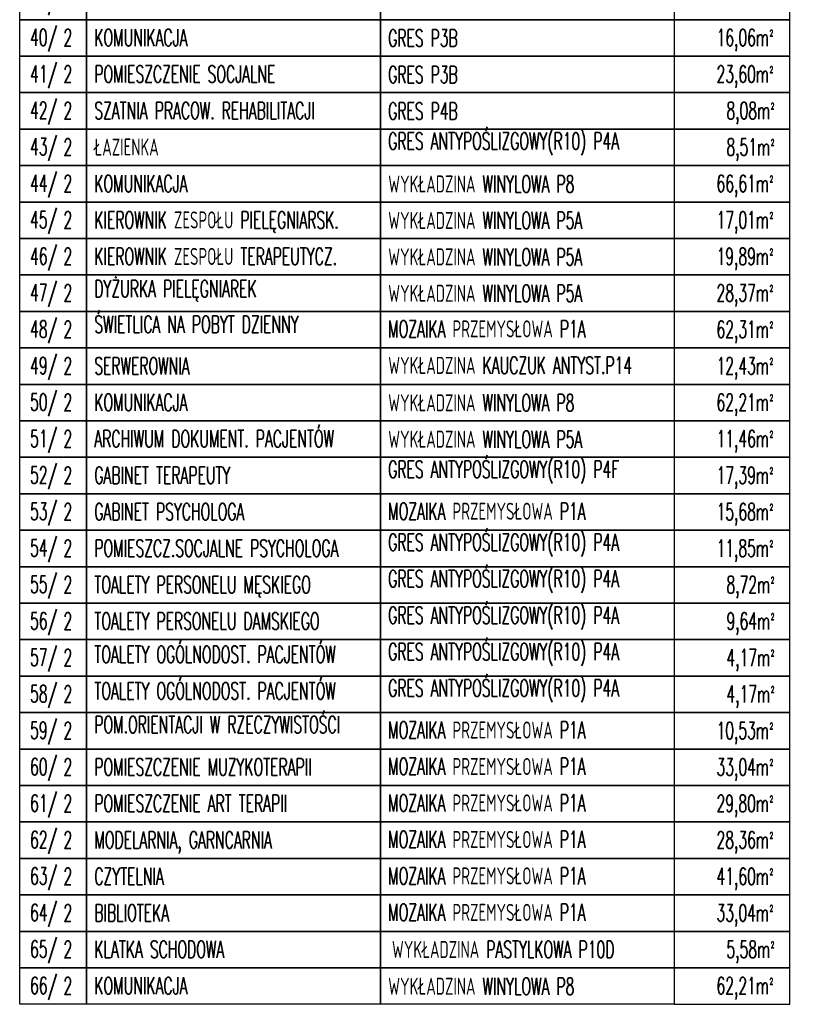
# Model space of a CAD drawing. Extents: x -7228 to 74941, y -112898 to 85621.
# Tile 228 of 256: x 45619 to 46394, y -8602 to -7630. Entities that reach past the tile are written whole.
import ezdxf
from ezdxf.enums import TextEntityAlignment as Align

# ---------------------------------------------------------------- set-up
doc = ezdxf.new("R2010")
doc.units = 0
doc.layers.get('0').update_dxf_attribs({"color": 101, "linetype": 'CONTINUOUS'})
doc.layers.add('Opis-pom', color=6, linetype='CONTINUOUS')
doc.layers.add('Opis_pom_ramka', color=6, linetype='CONTINUOUS')
doc.styles.add('KA wymiar', font='romans.shx', dxfattribs={"width": 0.6})

# ---------------------------------------------------------------- blocks, each defined once
blk = doc.blocks.new('_opis_pom_metka')
at = {"layer": 'Opis_pom_ramka'}
blk.add_lwpolyline([(-33.13, 0), (32.87, 0), (32.87, -36), (-33.13, -36)], close=True, dxfattribs=at)
at = {"style": 'KA wymiar', "width": 0.6}
blk.add_attdef('KO/', text='', height=16.8, dxfattribs=at).set_placement((3.45, -25.87), align=Align.RIGHT)
blk.add_attdef('NR', (3.8, -26.16), '', height=16.8, dxfattribs=at)

msp = doc.modelspace()

# ---------------------------------------------------------------- linework, layer by layer
at = {"layer": 'Opis_pom_ramka'}
for points in [[(45685.383, -7594.356), (45975.311, -7594.356), (45975.311, -7630.356), (45685.383, -7630.356)], [(45975.311, -7594.356), (46265.24, -7594.356), (46265.24, -7630.356), (45975.311, -7630.356)], [(46265.24, -7630.356), (46379.41, -7630.356), (46379.41, -7594.356), (46265.24, -7594.356)], [(45685.383, -7630.356), (45975.311, -7630.356), (45975.311, -7666.356), (45685.383, -7666.356)], [(45975.311, -7630.356), (46265.24, -7630.356), (46265.24, -7666.356), (45975.311, -7666.356)], [(46265.24, -7666.356), (46379.41, -7666.356), (46379.41, -7630.356), (46265.24, -7630.356)], [(45685.383, -7666.356), (45975.311, -7666.356), (45975.311, -7702.356), (45685.383, -7702.356)], [(45975.311, -7666.356), (46265.24, -7666.356), (46265.24, -7702.356), (45975.311, -7702.356)], [(46265.24, -7702.356), (46379.41, -7702.356), (46379.41, -7666.356), (46265.24, -7666.356)], [(45685.383, -7702.356), (45975.311, -7702.356), (45975.311, -7738.356), (45685.383, -7738.356)], [(45975.311, -7702.356), (46265.24, -7702.356), (46265.24, -7738.356), (45975.311, -7738.356)], [(46265.24, -7738.356), (46379.41, -7738.356), (46379.41, -7702.356), (46265.24, -7702.356)], [(45685.383, -7738.356), (45975.311, -7738.356), (45975.311, -7774.356), (45685.383, -7774.356)], [(45975.311, -7738.356), (46265.24, -7738.356), (46265.24, -7774.356), (45975.311, -7774.356)], [(46265.24, -7774.356), (46379.41, -7774.356), (46379.41, -7738.356), (46265.24, -7738.356)], [(45685.383, -7774.356), (45975.311, -7774.356), (45975.311, -7810.356), (45685.383, -7810.356)], [(45975.311, -7774.356), (46265.24, -7774.356), (46265.24, -7810.356), (45975.311, -7810.356)], [(46265.24, -7810.356), (46379.41, -7810.356), (46379.41, -7774.356), (46265.24, -7774.356)], [(45685.383, -7810.356), (45975.311, -7810.356), (45975.311, -7846.356), (45685.383, -7846.356)], [(45975.311, -7810.356), (46265.24, -7810.356), (46265.24, -7846.356), (45975.311, -7846.356)], [(46265.24, -7846.356), (46379.41, -7846.356), (46379.41, -7810.356), (46265.24, -7810.356)], [(45685.383, -7846.356), (45975.311, -7846.356), (45975.311, -7882.356), (45685.383, -7882.356)], [(45975.311, -7846.356), (46265.24, -7846.356), (46265.24, -7882.356), (45975.311, -7882.356)], [(46265.24, -7882.356), (46379.41, -7882.356), (46379.41, -7846.356), (46265.24, -7846.356)], [(45685.383, -7882.356), (45975.311, -7882.356), (45975.311, -7918.356), (45685.383, -7918.356)], [(45975.311, -7882.356), (46265.24, -7882.356), (46265.24, -7918.356), (45975.311, -7918.356)], [(46265.24, -7918.356), (46379.41, -7918.356), (46379.41, -7882.356), (46265.24, -7882.356)], [(45685.383, -7918.356), (45975.311, -7918.356), (45975.311, -7954.356), (45685.383, -7954.356)], [(45975.311, -7918.356), (46265.24, -7918.356), (46265.24, -7954.356), (45975.311, -7954.356)], [(46265.24, -7954.356), (46379.41, -7954.356), (46379.41, -7918.356), (46265.24, -7918.356)], [(45685.383, -7954.356), (45975.311, -7954.356), (45975.311, -7990.356), (45685.383, -7990.356)], [(45975.311, -7954.356), (46265.24, -7954.356), (46265.24, -7990.356), (45975.311, -7990.356)], [(46265.24, -7990.356), (46379.41, -7990.356), (46379.41, -7954.356), (46265.24, -7954.356)], [(45685.383, -7990.356), (45975.311, -7990.356), (45975.311, -8026.356), (45685.383, -8026.356)], [(45975.311, -7990.356), (46265.24, -7990.356), (46265.24, -8026.356), (45975.311, -8026.356)], [(46265.24, -8026.356), (46379.41, -8026.356), (46379.41, -7990.356), (46265.24, -7990.356)], [(45685.383, -8026.356), (45975.311, -8026.356), (45975.311, -8062.356), (45685.383, -8062.356)], [(45975.311, -8026.356), (46265.24, -8026.356), (46265.24, -8062.356), (45975.311, -8062.356)], [(46265.24, -8062.356), (46379.41, -8062.356), (46379.41, -8026.356), (46265.24, -8026.356)], [(45685.383, -8062.356), (45975.311, -8062.356), (45975.311, -8098.356), (45685.383, -8098.356)], [(45975.311, -8062.356), (46265.24, -8062.356), (46265.24, -8098.356), (45975.311, -8098.356)], [(46265.24, -8098.356), (46379.41, -8098.356), (46379.41, -8062.356), (46265.24, -8062.356)], [(45685.383, -8098.356), (45975.311, -8098.356), (45975.311, -8134.356), (45685.383, -8134.356)], [(45975.311, -8098.356), (46265.24, -8098.356), (46265.24, -8134.356), (45975.311, -8134.356)], [(46265.24, -8134.356), (46379.41, -8134.356), (46379.41, -8098.356), (46265.24, -8098.356)], [(45685.383, -8134.356), (45975.311, -8134.356), (45975.311, -8170.356), (45685.383, -8170.356)], [(45975.311, -8134.356), (46265.24, -8134.356), (46265.24, -8170.356), (45975.311, -8170.356)], [(46265.24, -8170.356), (46379.41, -8170.356), (46379.41, -8134.356), (46265.24, -8134.356)], [(45685.383, -8170.356), (45975.311, -8170.356), (45975.311, -8206.356), (45685.383, -8206.356)], [(45975.311, -8170.356), (46265.24, -8170.356), (46265.24, -8206.356), (45975.311, -8206.356)], [(46265.24, -8206.356), (46379.41, -8206.356), (46379.41, -8170.356), (46265.24, -8170.356)], [(45685.383, -8206.356), (45975.311, -8206.356), (45975.311, -8242.356), (45685.383, -8242.356)], [(45975.311, -8206.356), (46265.24, -8206.356), (46265.24, -8242.356), (45975.311, -8242.356)], [(46265.24, -8242.356), (46379.41, -8242.356), (46379.41, -8206.356), (46265.24, -8206.356)], [(45685.383, -8242.356), (45975.311, -8242.356), (45975.311, -8278.356), (45685.383, -8278.356)], [(45975.311, -8242.356), (46265.24, -8242.356), (46265.24, -8278.356), (45975.311, -8278.356)], [(46265.24, -8278.356), (46379.41, -8278.356), (46379.41, -8242.356), (46265.24, -8242.356)], [(45685.383, -8278.356), (45975.311, -8278.356), (45975.311, -8314.356), (45685.383, -8314.356)], [(45975.311, -8278.356), (46265.24, -8278.356), (46265.24, -8314.356), (45975.311, -8314.356)], [(46265.24, -8314.356), (46379.41, -8314.356), (46379.41, -8278.356), (46265.24, -8278.356)], [(45685.383, -8314.356), (45975.311, -8314.356), (45975.311, -8350.356), (45685.383, -8350.356)], [(45975.311, -8314.356), (46265.24, -8314.356), (46265.24, -8350.356), (45975.311, -8350.356)], [(46265.24, -8350.356), (46379.41, -8350.356), (46379.41, -8314.356), (46265.24, -8314.356)], [(45685.383, -8350.356), (45975.311, -8350.356), (45975.311, -8386.356), (45685.383, -8386.356)], [(45975.311, -8350.356), (46265.24, -8350.356), (46265.24, -8386.356), (45975.311, -8386.356)], [(46265.24, -8386.356), (46379.41, -8386.356), (46379.41, -8350.356), (46265.24, -8350.356)], [(45685.383, -8386.356), (45975.311, -8386.356), (45975.311, -8422.356), (45685.383, -8422.356)], [(45975.311, -8386.356), (46265.24, -8386.356), (46265.24, -8422.356), (45975.311, -8422.356)], [(46265.24, -8422.356), (46379.41, -8422.356), (46379.41, -8386.356), (46265.24, -8386.356)], [(45685.383, -8422.356), (45975.311, -8422.356), (45975.311, -8458.356), (45685.383, -8458.356)], [(45975.311, -8422.356), (46265.24, -8422.356), (46265.24, -8458.356), (45975.311, -8458.356)], [(46265.24, -8458.356), (46379.41, -8458.356), (46379.41, -8422.356), (46265.24, -8422.356)], [(45685.383, -8458.356), (45975.311, -8458.356), (45975.311, -8494.356), (45685.383, -8494.356)], [(45975.311, -8458.356), (46265.24, -8458.356), (46265.24, -8494.356), (45975.311, -8494.356)], [(46265.24, -8494.356), (46379.41, -8494.356), (46379.41, -8458.356), (46265.24, -8458.356)], [(45685.383, -8494.356), (45975.311, -8494.356), (45975.311, -8530.356), (45685.383, -8530.356)], [(45975.311, -8494.356), (46265.24, -8494.356), (46265.24, -8530.356), (45975.311, -8530.356)], [(46265.24, -8530.356), (46379.41, -8530.356), (46379.41, -8494.356), (46265.24, -8494.356)], [(45685.383, -8530.356), (45975.311, -8530.356), (45975.311, -8566.356), (45685.383, -8566.356)], [(45975.311, -8530.356), (46265.24, -8530.356), (46265.24, -8566.356), (45975.311, -8566.356)], [(46265.24, -8566.356), (46379.41, -8566.356), (46379.41, -8530.356), (46265.24, -8530.356)], [(45685.383, -8566.356), (45975.311, -8566.356), (45975.311, -8602.356), (45685.383, -8602.356)], [(45975.311, -8566.356), (46265.24, -8566.356), (46265.24, -8602.356), (45975.311, -8602.356)], [(46265.24, -8602.356), (46379.41, -8602.356), (46379.41, -8566.356), (46265.24, -8566.356)]]:
    msp.add_lwpolyline(points, close=True, dxfattribs=at)

# ---------------------------------------------------------------- block references
at = {"layer": 'Opis-pom'}
ref = msp.add_blockref('_opis_pom_metka', (45652.51, -7594.356), dxfattribs=at)
ref.add_attrib('KO/', '39/', dxfattribs={"layer": '0', "height": 16.8, "style": 'KA wymiar', "width": 0.6}).set_placement((45656.431, -7620.224), align=Align.RIGHT)
ref.add_attrib('NR', '2', (45662.57, -7620.52), dxfattribs={"layer": '0', "height": 16.8, "style": 'KA wymiar', "width": 0.6})
ref = msp.add_blockref('_opis_pom_metka', (45652.51, -7630.356), dxfattribs=at)
ref.add_attrib('KO/', '40/', dxfattribs={"layer": '0', "height": 16.8, "style": 'KA wymiar', "width": 0.6}).set_placement((45656.431, -7656.224), align=Align.RIGHT)
ref.add_attrib('NR', '2', (45662.57, -7656.52), dxfattribs={"layer": '0', "height": 16.8, "style": 'KA wymiar', "width": 0.6})
ref = msp.add_blockref('_opis_pom_metka', (45652.51, -7666.356), dxfattribs=at)
ref.add_attrib('KO/', '41/', dxfattribs={"layer": '0', "height": 16.8, "style": 'KA wymiar', "width": 0.6}).set_placement((45656.431, -7692.224), align=Align.RIGHT)
ref.add_attrib('NR', '2', (45662.57, -7692.52), dxfattribs={"layer": '0', "height": 16.8, "style": 'KA wymiar', "width": 0.6})
ref = msp.add_blockref('_opis_pom_metka', (45652.51, -7702.356), dxfattribs=at)
ref.add_attrib('KO/', '42/', dxfattribs={"layer": '0', "height": 16.8, "style": 'KA wymiar', "width": 0.6}).set_placement((45656.431, -7728.224), align=Align.RIGHT)
ref.add_attrib('NR', '2', (45662.57, -7728.52), dxfattribs={"layer": '0', "height": 16.8, "style": 'KA wymiar', "width": 0.6})
ref = msp.add_blockref('_opis_pom_metka', (45652.51, -7738.356), dxfattribs=at)
ref.add_attrib('KO/', '43/', dxfattribs={"layer": '0', "height": 16.8, "style": 'KA wymiar', "width": 0.6}).set_placement((45656.431, -7764.224), align=Align.RIGHT)
ref.add_attrib('NR', '2', (45662.57, -7764.52), dxfattribs={"layer": '0', "height": 16.8, "style": 'KA wymiar', "width": 0.6})
ref = msp.add_blockref('_opis_pom_metka', (45652.51, -7774.356), dxfattribs=at)
ref.add_attrib('KO/', '44/', dxfattribs={"layer": '0', "height": 16.8, "style": 'KA wymiar', "width": 0.6}).set_placement((45656.431, -7800.224), align=Align.RIGHT)
ref.add_attrib('NR', '2', (45662.57, -7800.52), dxfattribs={"layer": '0', "height": 16.8, "style": 'KA wymiar', "width": 0.6})
ref = msp.add_blockref('_opis_pom_metka', (45652.51, -7810.356), dxfattribs=at)
ref.add_attrib('KO/', '45/', dxfattribs={"layer": '0', "height": 16.8, "style": 'KA wymiar', "width": 0.6}).set_placement((45656.431, -7836.224), align=Align.RIGHT)
ref.add_attrib('NR', '2', (45662.57, -7836.52), dxfattribs={"layer": '0', "height": 16.8, "style": 'KA wymiar', "width": 0.6})
ref = msp.add_blockref('_opis_pom_metka', (45652.51, -7846.356), dxfattribs=at)
ref.add_attrib('KO/', '46/', dxfattribs={"layer": '0', "height": 16.8, "style": 'KA wymiar', "width": 0.6}).set_placement((45656.431, -7872.224), align=Align.RIGHT)
ref.add_attrib('NR', '2', (45662.57, -7872.52), dxfattribs={"layer": '0', "height": 16.8, "style": 'KA wymiar', "width": 0.6})
ref = msp.add_blockref('_opis_pom_metka', (45652.51, -7882.356), dxfattribs=at)
ref.add_attrib('KO/', '47/', dxfattribs={"layer": '0', "height": 16.8, "style": 'KA wymiar', "width": 0.6}).set_placement((45656.431, -7908.224), align=Align.RIGHT)
ref.add_attrib('NR', '2', (45662.57, -7908.52), dxfattribs={"layer": '0', "height": 16.8, "style": 'KA wymiar', "width": 0.6})
ref = msp.add_blockref('_opis_pom_metka', (45652.51, -7918.356), dxfattribs=at)
ref.add_attrib('KO/', '48/', dxfattribs={"layer": '0', "height": 16.8, "style": 'KA wymiar', "width": 0.6}).set_placement((45656.431, -7944.224), align=Align.RIGHT)
ref.add_attrib('NR', '2', (45662.57, -7944.52), dxfattribs={"layer": '0', "height": 16.8, "style": 'KA wymiar', "width": 0.6})
ref = msp.add_blockref('_opis_pom_metka', (45652.51, -7954.356), dxfattribs=at)
ref.add_attrib('KO/', '49/', dxfattribs={"layer": '0', "height": 16.8, "style": 'KA wymiar', "width": 0.6}).set_placement((45656.431, -7980.224), align=Align.RIGHT)
ref.add_attrib('NR', '2', (45662.57, -7980.52), dxfattribs={"layer": '0', "height": 16.8, "style": 'KA wymiar', "width": 0.6})
ref = msp.add_blockref('_opis_pom_metka', (45652.51, -7990.356), dxfattribs=at)
ref.add_attrib('KO/', '50/', dxfattribs={"layer": '0', "height": 16.8, "style": 'KA wymiar', "width": 0.6}).set_placement((45656.431, -8016.224), align=Align.RIGHT)
ref.add_attrib('NR', '2', (45662.57, -8016.52), dxfattribs={"layer": '0', "height": 16.8, "style": 'KA wymiar', "width": 0.6})
ref = msp.add_blockref('_opis_pom_metka', (45652.51, -8026.356), dxfattribs=at)
ref.add_attrib('KO/', '51/', dxfattribs={"layer": '0', "height": 16.8, "style": 'KA wymiar', "width": 0.6}).set_placement((45656.431, -8052.224), align=Align.RIGHT)
ref.add_attrib('NR', '2', (45662.57, -8052.52), dxfattribs={"layer": '0', "height": 16.8, "style": 'KA wymiar', "width": 0.6})
ref = msp.add_blockref('_opis_pom_metka', (45652.51, -8062.356), dxfattribs=at)
ref.add_attrib('KO/', '52/', dxfattribs={"layer": '0', "height": 16.8, "style": 'KA wymiar', "width": 0.6}).set_placement((45656.431, -8088.224), align=Align.RIGHT)
ref.add_attrib('NR', '2', (45662.57, -8088.52), dxfattribs={"layer": '0', "height": 16.8, "style": 'KA wymiar', "width": 0.6})
ref = msp.add_blockref('_opis_pom_metka', (45652.51, -8098.356), dxfattribs=at)
ref.add_attrib('KO/', '53/', dxfattribs={"layer": '0', "height": 16.8, "style": 'KA wymiar', "width": 0.6}).set_placement((45656.431, -8124.224), align=Align.RIGHT)
ref.add_attrib('NR', '2', (45662.57, -8124.52), dxfattribs={"layer": '0', "height": 16.8, "style": 'KA wymiar', "width": 0.6})
ref = msp.add_blockref('_opis_pom_metka', (45652.51, -8134.356), dxfattribs=at)
ref.add_attrib('KO/', '54/', dxfattribs={"layer": '0', "height": 16.8, "style": 'KA wymiar', "width": 0.6}).set_placement((45656.431, -8160.224), align=Align.RIGHT)
ref.add_attrib('NR', '2', (45662.57, -8160.52), dxfattribs={"layer": '0', "height": 16.8, "style": 'KA wymiar', "width": 0.6})
ref = msp.add_blockref('_opis_pom_metka', (45652.51, -8170.356), dxfattribs=at)
ref.add_attrib('KO/', '55/', dxfattribs={"layer": '0', "height": 16.8, "style": 'KA wymiar', "width": 0.6}).set_placement((45656.431, -8196.224), align=Align.RIGHT)
ref.add_attrib('NR', '2', (45662.57, -8196.52), dxfattribs={"layer": '0', "height": 16.8, "style": 'KA wymiar', "width": 0.6})
ref = msp.add_blockref('_opis_pom_metka', (45652.51, -8206.356), dxfattribs=at)
ref.add_attrib('KO/', '56/', dxfattribs={"layer": '0', "height": 16.8, "style": 'KA wymiar', "width": 0.6}).set_placement((45656.431, -8232.224), align=Align.RIGHT)
ref.add_attrib('NR', '2', (45662.57, -8232.52), dxfattribs={"layer": '0', "height": 16.8, "style": 'KA wymiar', "width": 0.6})
ref = msp.add_blockref('_opis_pom_metka', (45652.51, -8242.356), dxfattribs=at)
ref.add_attrib('KO/', '57/', dxfattribs={"layer": '0', "height": 16.8, "style": 'KA wymiar', "width": 0.6}).set_placement((45656.431, -8268.224), align=Align.RIGHT)
ref.add_attrib('NR', '2', (45662.57, -8268.52), dxfattribs={"layer": '0', "height": 16.8, "style": 'KA wymiar', "width": 0.6})
ref = msp.add_blockref('_opis_pom_metka', (45652.51, -8278.356), dxfattribs=at)
ref.add_attrib('KO/', '58/', dxfattribs={"layer": '0', "height": 16.8, "style": 'KA wymiar', "width": 0.6}).set_placement((45656.431, -8304.224), align=Align.RIGHT)
ref.add_attrib('NR', '2', (45662.57, -8304.52), dxfattribs={"layer": '0', "height": 16.8, "style": 'KA wymiar', "width": 0.6})
ref = msp.add_blockref('_opis_pom_metka', (45652.51, -8314.356), dxfattribs=at)
ref.add_attrib('KO/', '59/', dxfattribs={"layer": '0', "height": 16.8, "style": 'KA wymiar', "width": 0.6}).set_placement((45656.431, -8340.224), align=Align.RIGHT)
ref.add_attrib('NR', '2', (45662.57, -8340.52), dxfattribs={"layer": '0', "height": 16.8, "style": 'KA wymiar', "width": 0.6})
ref = msp.add_blockref('_opis_pom_metka', (45652.51, -8350.356), dxfattribs=at)
ref.add_attrib('KO/', '60/', dxfattribs={"layer": '0', "height": 16.8, "style": 'KA wymiar', "width": 0.6}).set_placement((45656.431, -8376.224), align=Align.RIGHT)
ref.add_attrib('NR', '2', (45662.57, -8376.52), dxfattribs={"layer": '0', "height": 16.8, "style": 'KA wymiar', "width": 0.6})
ref = msp.add_blockref('_opis_pom_metka', (45652.51, -8386.356), dxfattribs=at)
ref.add_attrib('KO/', '61/', dxfattribs={"layer": '0', "height": 16.8, "style": 'KA wymiar', "width": 0.6}).set_placement((45656.431, -8412.224), align=Align.RIGHT)
ref.add_attrib('NR', '2', (45662.57, -8412.52), dxfattribs={"layer": '0', "height": 16.8, "style": 'KA wymiar', "width": 0.6})
ref = msp.add_blockref('_opis_pom_metka', (45652.51, -8422.356), dxfattribs=at)
ref.add_attrib('KO/', '62/', dxfattribs={"layer": '0', "height": 16.8, "style": 'KA wymiar', "width": 0.6}).set_placement((45656.431, -8448.224), align=Align.RIGHT)
ref.add_attrib('NR', '2', (45662.57, -8448.52), dxfattribs={"layer": '0', "height": 16.8, "style": 'KA wymiar', "width": 0.6})
ref = msp.add_blockref('_opis_pom_metka', (45652.51, -8458.356), dxfattribs=at)
ref.add_attrib('KO/', '63/', dxfattribs={"layer": '0', "height": 16.8, "style": 'KA wymiar', "width": 0.6}).set_placement((45656.431, -8484.224), align=Align.RIGHT)
ref.add_attrib('NR', '2', (45662.57, -8484.52), dxfattribs={"layer": '0', "height": 16.8, "style": 'KA wymiar', "width": 0.6})
ref = msp.add_blockref('_opis_pom_metka', (45652.51, -8494.356), dxfattribs=at)
ref.add_attrib('KO/', '64/', dxfattribs={"layer": '0', "height": 16.8, "style": 'KA wymiar', "width": 0.6}).set_placement((45656.431, -8520.224), align=Align.RIGHT)
ref.add_attrib('NR', '2', (45662.57, -8520.52), dxfattribs={"layer": '0', "height": 16.8, "style": 'KA wymiar', "width": 0.6})
ref = msp.add_blockref('_opis_pom_metka', (45652.51, -8530.356), dxfattribs=at)
ref.add_attrib('KO/', '65/', dxfattribs={"layer": '0', "height": 16.8, "style": 'KA wymiar', "width": 0.6}).set_placement((45656.431, -8556.224), align=Align.RIGHT)
ref.add_attrib('NR', '2', (45662.57, -8556.52), dxfattribs={"layer": '0', "height": 16.8, "style": 'KA wymiar', "width": 0.6})
ref = msp.add_blockref('_opis_pom_metka', (45652.51, -8566.356), dxfattribs=at)
ref.add_attrib('KO/', '66/', dxfattribs={"layer": '0', "height": 16.8, "style": 'KA wymiar', "width": 0.6}).set_placement((45656.431, -8592.224), align=Align.RIGHT)
ref.add_attrib('NR', '2', (45662.57, -8592.52), dxfattribs={"layer": '0', "height": 16.8, "style": 'KA wymiar', "width": 0.6})

# ---------------------------------------------------------------- texts
at = {"layer": 'Opis-pom', "width": 2040.62113, "attachment_point": 1, "style": 'KA wymiar'}
for s, insert, char_height in [('KOMUNIKACJA', (45693.052, -7639.681), 16.78496), ('GRES P3B', (45982.981, -7640.158), 16.785), ('16,06m{\\fISOCPEUR|b0|i0|c238|p34;²}', (46306.945, -7639.681), 16.78496), ('POMIESZCZENIE SOCJALNE', (45693.052, -7675.681), 16.78496), ('GRES P3B', (45982.981, -7676.158), 16.785), ('23,60m{\\fISOCPEUR|b0|i0|c238|p34;²}', (46306.945, -7675.681), 16.78496), ('SZATNIA PRACOW. REHABILITACJI', (45693.052, -7711.681), 16.78496), ('GRES P4B', (45982.981, -7712.158), 16.785), ('8,08m{\\fISOCPEUR|b0|i0|c238|p34;²}', (46316.731, -7711.681), 16.78496), ('ŁAZIENKA', (45693.052, -7747.681), 16.785), ('GRES ANTYPOŚLIZGOWY(R10) P4A', (45982.981, -7741.819), 16.78496), ('8,51m{\\fISOCPEUR|b0|i0|c238|p34;²}', (46316.731, -7747.681), 16.78496), ('KOMUNIKACJA', (45693.052, -7783.681), 16.78496), ('WYKŁADZINA WINYLOWA P8', (45982.981, -7784.158), 16.78496), ('66,61m{\\fISOCPEUR|b0|i0|c238|p34;²}', (46306.945, -7783.681), 16.78496), ('KIEROWNIK ZESPOŁU PIELĘGNIARSK.', (45693.052, -7819.681), 16.78496), ('WYKŁADZINA WINYLOWA P5A', (45982.981, -7820.091), 16.78496), ('17,01m{\\fISOCPEUR|b0|i0|c238|p34;²}', (46306.945, -7819.681), 16.78496), ('KIEROWNIK ZESPOŁU TERAPEUTYCZ.', (45693.052, -7855.681), 16.78496), ('WYKŁADZINA WINYLOWA P5A', (45982.981, -7856.091), 16.78496), ('19,89m{\\fISOCPEUR|b0|i0|c238|p34;²}', (46306.945, -7855.681), 16.78496), ('DYŻURKA PIELĘGNIAREK', (45693.052, -7887.644), 16.78496), ('WYKŁADZINA WINYLOWA P5A', (45982.981, -7892.091), 16.78496), ('28,37m{\\fISOCPEUR|b0|i0|c238|p34;²}', (46306.945, -7891.681), 16.78496), ('ŚWIETLICA NA POBYT DZIENNY', (45693.052, -7922.707), 16.78496), ('MOZAIKA PRZEMYSŁOWA P1A', (45982.981, -7927.191), 16.78496), ('62,31m{\\fISOCPEUR|b0|i0|c238|p34;²}', (46306.945, -7927.681), 16.78496), ('WYKŁADZINA KAUCZUK ANTYST.P14', (45982.981, -7963.191), 16.78496), ('12,43m{\\fISOCPEUR|b0|i0|c238|p34;²}', (46306.945, -7963.681), 16.78496), ('SERWEROWNIA', (45693.052, -7963.681), 16.78496), ('KOMUNIKACJA', (45693.052, -7999.681), 16.78496), ('WYKŁADZINA WINYLOWA P8', (45982.981, -8000.158), 16.78496), ('62,21m{\\fISOCPEUR|b0|i0|c238|p34;²}', (46306.945, -7999.681), 16.78496), ('ARCHIWUM DOKUMENT. PACJENTÓW', (45693.052, -8035.681), 16.78496), ('WYKŁADZINA WINYLOWA P5A', (45982.981, -8036.091), 16.78496), ('11,46m{\\fISOCPEUR|b0|i0|c238|p34;²}', (46306.945, -8035.681), 16.78496), ('GRES ANTYPOŚLIZGOWY(R10) P4F', (45982.981, -8065.819), 16.78496), ('GABINET TERAPEUTY', (45693.052, -8071.681), 16.78496), ('17,39m{\\fISOCPEUR|b0|i0|c238|p34;²}', (46306.945, -8071.681), 16.78496), ('MOZAIKA PRZEMYSŁOWA P1A', (45982.981, -8107.191), 16.78496), ('15,68m{\\fISOCPEUR|b0|i0|c238|p34;²}', (46306.945, -8107.681), 16.78496), ('GABINET PSYCHOLOGA', (45693.052, -8107.681), 16.78496), ('GRES ANTYPOŚLIZGOWY(R10) P4A', (45982.981, -8137.819), 16.78496), ('POMIESZCZ.SOCJALNE PSYCHOLOGA', (45693.052, -8143.681), 16.78496), ('11,85m{\\fISOCPEUR|b0|i0|c238|p34;²}', (46306.945, -8143.681), 16.78496), ('GRES ANTYPOŚLIZGOWY(R10) P4A', (45982.981, -8173.819), 16.78496), ('TOALETY PERSONELU MĘSKIEGO', (45693.052, -8179.681), 16.78496), ('8,72m{\\fISOCPEUR|b0|i0|c238|p34;²}', (46316.731, -8179.681), 16.78496), ('GRES ANTYPOŚLIZGOWY(R10) P4A', (45982.981, -8209.819), 16.78496), ('9,64m{\\fISOCPEUR|b0|i0|c238|p34;²}', (46316.731, -8215.681), 16.78496), ('TOALETY PERSONELU DAMSKIEGO', (45693.052, -8215.681), 16.78496), ('GRES ANTYPOŚLIZGOWY(R10) P4A', (45982.981, -8245.819), 16.78496), ('TOALETY OGÓLNODOST. PACJENTÓW', (45693.052, -8248.571), 16.78496), ('4,17m{\\fISOCPEUR|b0|i0|c238|p34;²}', (46316.731, -8251.681), 16.78496), ('TOALETY OGÓLNODOST. PACJENTÓW', (45693.052, -8284.571), 16.78496), ('GRES ANTYPOŚLIZGOWY(R10) P4A', (45982.981, -8281.819), 16.78496), ('4,17m{\\fISOCPEUR|b0|i0|c238|p34;²}', (46316.731, -8287.681), 16.78496), ('POM.ORIENTACJI W RZECZYWISTOŚCI', (45693.052, -8317.876), 16.78496), ('MOZAIKA PRZEMYSŁOWA P1A', (45982.981, -8323.191), 16.78496), ('10,53m{\\fISOCPEUR|b0|i0|c238|p34;²}', (46306.945, -8323.681), 16.78496), ('MOZAIKA PRZEMYSŁOWA P1A', (45982.981, -8359.191), 16.78496), ('33,04m{\\fISOCPEUR|b0|i0|c238|p34;²}', (46306.945, -8359.681), 16.78496), ('POMIESZCZENIE MUZYKOTERAPII', (45693.052, -8359.681), 16.78496), ('POMIESZCZENIE ART TERAPII', (45693.052, -8395.681), 16.78496), ('MOZAIKA PRZEMYSŁOWA P1A', (45982.981, -8395.191), 16.78496), ('29,80m{\\fISOCPEUR|b0|i0|c238|p34;²}', (46306.945, -8395.681), 16.78496), ('MODELARNIA, GARNCARNIA', (45693.052, -8431.681), 16.78496), ('MOZAIKA PRZEMYSŁOWA P1A', (45982.981, -8431.191), 16.78496), ('28,36m{\\fISOCPEUR|b0|i0|c238|p34;²}', (46306.945, -8431.681), 16.78496), ('MOZAIKA PRZEMYSŁOWA P1A', (45982.981, -8467.191), 16.78496), ('41,60m{\\fISOCPEUR|b0|i0|c238|p34;²}', (46306.945, -8467.681), 16.78496), ('CZYTELNIA', (45693.052, -8467.681), 16.785), ('BIBLIOTEKA', (45693.052, -8503.681), 16.785), ('MOZAIKA PRZEMYSŁOWA P1A', (45982.981, -8503.191), 16.78496), ('33,04m{\\fISOCPEUR|b0|i0|c238|p34;²}', (46306.945, -8503.681), 16.78496), ('KLATKA SCHODOWA', (45693.052, -8539.681), 16.78496), ('WYKŁADZINA PASTYLKOWA P10D', (45986.659, -8539.811), 16.78496), ('5,58m{\\fISOCPEUR|b0|i0|c238|p34;²}', (46316.731, -8539.681), 16.78496), ('WYKŁADZINA WINYLOWA P8', (45982.981, -8576.158), 16.78496), ('62,21m{\\fISOCPEUR|b0|i0|c238|p34;²}', (46306.945, -8575.681), 16.78496), ('KOMUNIKACJA', (45693.052, -8575.681), 16.78496)]:
    msp.add_mtext(s, dxfattribs=dict(at, insert=insert, char_height=char_height))

doc.saveas('drawing.dxf')
